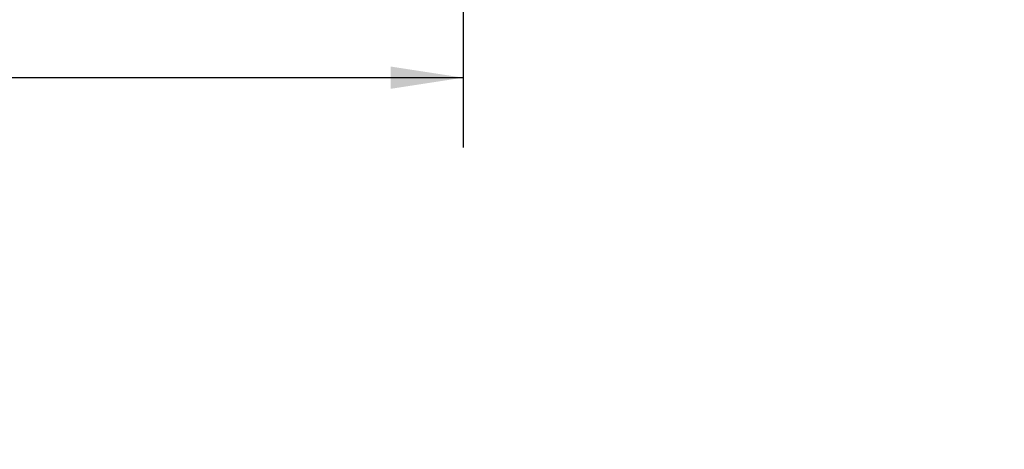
# Model space of a CAD drawing. Header units: inches. Extents: x 36 to 211, y 21 to 146.
# Tile 9 of 52: x 93 to 122, y 21 to 33. Entities that reach past the tile are written whole.
import ezdxf

# ---------------------------------------------------------------- set-up
doc = ezdxf.new("R2010")
doc.units = ezdxf.units.IN
doc.header["$LTSCALE"] = 16
doc.header["$MEASUREMENT"] = 0
doc.layers.add('FORMAT', color=7, linetype='Continuous')
doc.styles.add('SLDTEXTSTYLE0', font='TXT', dxfattribs={"width": 0.75})
doc.styles.add('SLDTEXTSTYLE1', font='TXT', dxfattribs={"width": 0.571429})
doc.dimstyles.new('SLDDIMSTYLE1', dxfattribs={"dimtxt": 1.5, "dimasz": 2.08, "dimexe": 0, "dimexo": 0.0625, "dimgap": 0.375, "dimtad": 0, "dimtih": 1, "dimtoh": 1, "dimdec": 0, "dimrnd": 1e-09, "dimzin": 12, "dimdsep": 46, "dimlunit": 5, "dimtxsty": 'SLDTEXTSTYLE0', "dimsah": 1, "dimcen": 0.09, "dimadec": 0, "dimazin": 3, "dimtfac": 1, "dimtdec": 0, "dimtofl": 0, "dimtmove": 0, "dimatfit": 3, "dimfxl": 0, "dimfrac": 2, "dimtolj": 1, "dimtzin": 12, "dimarcsym": 0})

# ---------------------------------------------------------------- blocks, each defined once
blk = doc.blocks.new('_D_3')
at = {"layer": 'FORMAT'}
for p, q in [((64.202, 44.232), (64.202, 29.743)), ((106.202, 44.232), (106.202, 29.743)), ((64.202, 31.743), (83.72, 31.743)), ((106.202, 31.743), (86.684, 31.743))]:
    blk.add_line(p, q, dxfattribs=at)
for points in [[(64.202, 31.743), (66.282, 31.423), (66.282, 32.063)], [(106.202, 31.743), (104.122, 32.063), (104.122, 31.423)]]:
    blk.add_solid(points, dxfattribs=at)
at = {"layer": 'FORMAT', "insert": (84.061, 32.464), "char_height": 1.5, "attachment_point": 1, "style": 'SLDTEXTSTYLE0'}
blk.add_mtext('5B', dxfattribs=at)

msp = doc.modelspace()

# ---------------------------------------------------------------- texts
at = {"layer": 'FORMAT', "insert": (72.602, 24.488), "char_height": 3.33333, "attachment_point": 1, "style": 'SLDTEXTSTYLE1'}
msp.add_mtext('FRONT VIEW                                                PROFILE VIEW', dxfattribs=at)

# ---------------------------------------------------------------- dimensions: what is measured, and where the dimension line sits
at = {"layer": 'FORMAT'}
dim = msp.add_linear_dim(base=(106.202, 31.743), p1=(64.202, 45.032), p2=(106.202, 45.032), text='5B', dimstyle='SLDDIMSTYLE1', dxfattribs=at)
dim.commit()
dim.dimension.update_dxf_attribs({"geometry": '_D_3', "text_midpoint": (85.202, 31.743), "dimtype": 160})

doc.saveas('drawing.dxf')
